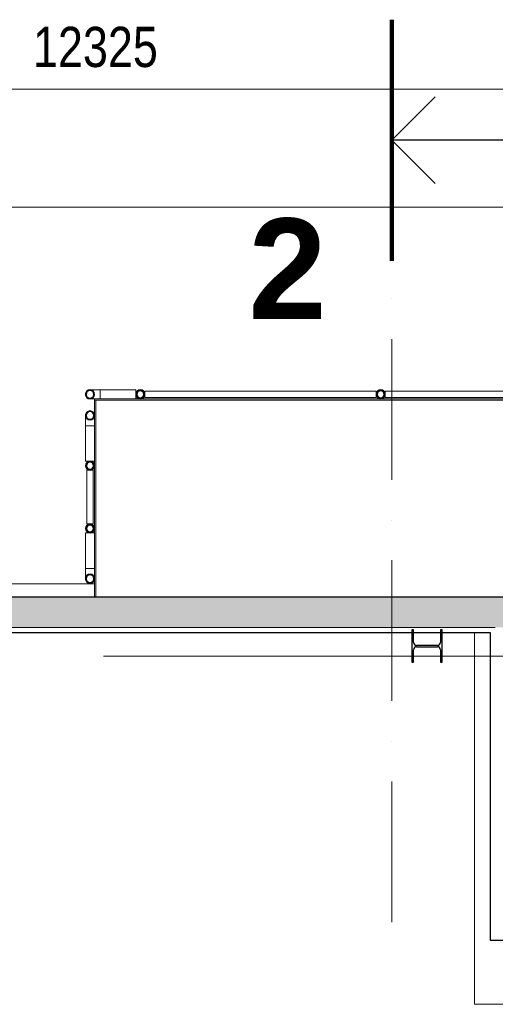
# Model space of a CAD drawing. Header units: millimetres. Extents: x 157133 to 260102, y -21587 to 34582.
# Tile 34 of 65: x 167398 to 169764, y 26758 to 31656. Entities that reach past the tile are written whole.
import ezdxf

# ---------------------------------------------------------------- set-up
doc = ezdxf.new("R2010")
doc.units = ezdxf.units.MM
for name, pattern in [('Osa', [2000, 1000, -500, 0, -500]), ('Čerchovaná 20mm', [3000, 2000, -500, 0, -500]), ('Čerchovaná řez', [1100, 700, -200, 0, -200])]:
    doc.linetypes.add(name, pattern=pattern)
for name, color, linetype, lineweight in [('CA_IMPORTY18', 8, 'Continuous', 9), ('CA_KOTY', 3, 'Continuous', 9), ('CA_KOTY-100', 3, 'Continuous', 9), ('CA_OSY', 5, 'Osa', 9), ('CA_POHHRA25', 7, 'Continuous', 13), ('CA_REZY', 1, 'Continuous', 25), ('CA_REZYZNACKY', 1, 'Continuous', 9), ('CA_SRAFY', 9, 'Continuous', 25)]:
    doc.layers.add(name, color=color, linetype=linetype, lineweight=lineweight)
doc.styles.add('Arial_4', font='arial.ttf', dxfattribs={"width": 0.8, "height": 200})
doc.styles.add('Arial_B', font='arialbd.ttf', dxfattribs={"height": 500})
doc.dimstyles.new('HP_Přímá_-_2_mm_Ariel_1-100_1', dxfattribs={"dimscale": 304.8, "dimtxt": 204.05188, "dimasz": 0.656168, "dimexe": 0.328084, "dimexo": 0.0625, "dimgap": 0.164042, "dimtad": 1, "dimdec": 0, "dimzin": 0, "dimdsep": 46, "dimtxsty": 'Arial_4', "dimblk1": 'OBLIQUE', "dimblk2": 'OBLIQUE', "dimsah": 1, "dimcen": 0.09, "dimazin": 0, "dimtfac": 1, "dimtdec": 4, "dimtix": 1, "dimtmove": 0, "dimatfit": 3, "dimfxl": 0.984252, "dimfxlon": 1, "dimtvp": 1, "dimtolj": 1, "dimtzin": 0, "dimarcsym": 2})

# ---------------------------------------------------------------- blocks, each defined once
blk = doc.blocks.new('ocelová kce final - 11542_003_OK-HALA_TaO-2_ET_AciS_2025-05-29_upr_dwg-2597525-PŮDORYS _8_000 _ vestavek V7')
at = {"layer": 'CA_IMPORTY18', "color": 57}
for p, q in [((167798.7, 29814.5), (167798.7, 29814.2)), ((167798.7, 29813), (167798.7, 29805.4)), ((167798.7, 29804.5), (167798.7, 29792.2)), ((167798.7, 29792.2), (167798.7, 29780)), ((167975.5, 29814.5), (167798.7, 29814.5)), ((167975.5, 29814.5), (167975.5, 29792.2)), ((167975.5, 29792.2), (167975.5, 29770)), ((169171.9, 29808.2), (168020, 29808.2)), ((168020, 29808.2), (168020, 29776.2)), ((169171.9, 29808.2), (169171.9, 29776.2)), ((170368.3, 29808.2), (169216.4, 29808.2)), ((169216.4, 29808.2), (169216.4, 29776.2)), ((167770, 29770), (171964.2, 29770)), ((167770, 29770), (167770, 29764)), ((167770, 29764), (171964.2, 29764)), ((167770, 28782.5), (167770, 29764)), ((167776, 29764), (167770, 29764)), ((167776, 28782.5), (167776, 29764)), ((167798.7, 29777.5), (167798.7, 29779.2)), ((167798.7, 29777.9), (167798.7, 29771.5)), ((167798.7, 29770.3), (167798.7, 29770)), ((167798.7, 29770), (167975.5, 29770)), ((168020, 29776.2), (169171.9, 29776.2)), ((169216.4, 29776.2), (170368.3, 29776.2)), ((167725.5, 29636.2), (167725.5, 29459.5)), ((167725.6, 29636.2), (167725.5, 29636.2)), ((167725.5, 29636.2), (167725.5, 29636.2)), ((167733.4, 29636.2), (167727, 29636.2)), ((167747.7, 29636.2), (167735.5, 29636.2)), ((167760, 29636.2), (167747.7, 29636.2)), ((167759.6, 29636.2), (167760.8, 29636.2)), ((167768.5, 29636.2), (167760.9, 29636.2)), ((167770, 29636.2), (167769.7, 29636.2)), ((167770, 29459.5), (167770, 29636.2)), ((167747.7, 29459.5), (167725.5, 29459.5)), ((167770, 29459.5), (167747.7, 29459.5)), ((167731.8, 29415), (167731.8, 29147.3)), ((167731.8, 29415), (167763.8, 29415)), ((167763.8, 29147.3), (167763.8, 29415)), ((167731.8, 29147.3), (167763.8, 29147.3)), ((167725.5, 29102.7), (167725.5, 28926)), ((167725.5, 29102.7), (167747.7, 29102.7)), ((167747.7, 29102.7), (167770, 29102.7)), ((167770, 28926), (167770, 29102.7)), ((167725.5, 28926), (167725.5, 28926)), ((167725.5, 28926), (167725.6, 28926)), ((167727, 28926), (167733.4, 28926)), ((167735.5, 28926), (167747.7, 28926)), ((167747.7, 28926), (167760, 28926)), ((167760.8, 28926), (167758.9, 28926)), ((167760.9, 28926), (167768.5, 28926)), ((167769.7, 28926), (167770, 28926)), ((169660, 26758), (169660, 28607.5)), ((170670, 26758), (169660, 26758))]:
    blk.add_line(p, q, dxfattribs=at)
at = {"layer": 'CA_IMPORTY18', "color": 57, "flags": 128}
for points in [[(167725.5, 29792.2), (167725.5, 29793.1), (167725.6, 29794), (167725.7, 29794.9), (167725.8, 29795.8), (167725.9, 29796.7), (167726.1, 29797.5), (167726.4, 29798.4), (167726.6, 29799.2), (167726.9, 29800.1), (167727.3, 29800.9), (167727.6, 29801.7), (167728, 29802.5), (167728.4, 29803.3), (167728.9, 29804.1), (167729.4, 29804.8), (167729.9, 29805.5), (167730.4, 29806.2), (167731, 29806.9), (167731.6, 29807.6), (167732.2, 29808.2), (167732.9, 29808.8), (167733.6, 29809.4), (167734.3, 29810), (167735, 29810.5), (167735.7, 29811), (167736.5, 29811.4), (167737.3, 29811.9), (167738.1, 29812.3), (167738.9, 29812.6), (167739.7, 29813), (167740.5, 29813.3), (167741.4, 29813.6), (167742.2, 29813.8), (167743.1, 29814), (167744, 29814.2), (167744.8, 29814.3), (167745.7, 29814.4), (167746.6, 29814.5), (167747.5, 29814.5), (167747.7, 29814.5)], [(167747.7, 29770), (167746.9, 29770), (167746, 29770.1), (167745.1, 29770.2), (167744.2, 29770.3), (167743.3, 29770.4), (167742.5, 29770.6), (167741.6, 29770.9), (167740.8, 29771.1), (167739.9, 29771.4), (167739.1, 29771.8), (167738.3, 29772.1), (167737.5, 29772.5), (167736.7, 29772.9), (167735.9, 29773.4), (167735.2, 29773.9), (167734.5, 29774.4), (167733.8, 29774.9), (167733.1, 29775.5), (167732.4, 29776.1), (167731.8, 29776.7), (167731.2, 29777.4), (167730.6, 29778.1), (167730, 29778.8), (167729.5, 29779.5), (167729, 29780.2), (167728.6, 29781), (167728.1, 29781.8), (167727.7, 29782.6), (167727.4, 29783.4), (167727, 29784.2), (167726.7, 29785), (167726.4, 29785.9), (167726.2, 29786.7), (167726, 29787.6), (167725.8, 29788.5), (167725.7, 29789.3), (167725.6, 29790.2), (167725.5, 29791.1), (167725.5, 29792), (167725.5, 29792.2)], [(167747.7, 29814.5), (167747.8, 29814.5), (167747.9, 29814.5), (167748.1, 29814.5), (167748.4, 29814.5), (167748.8, 29814.5), (167749.2, 29814.5), (167749.7, 29814.5), (167750.3, 29814.5), (167751, 29814.5), (167751.8, 29814.5), (167752.6, 29814.5), (167753.5, 29814.5), (167754.5, 29814.5), (167755.5, 29814.5), (167756.7, 29814.5), (167757.8, 29814.5), (167759.1, 29814.5), (167760.4, 29814.5), (167761.8, 29814.5), (167763.2, 29814.5), (167764.7, 29814.5), (167766.3, 29814.5), (167767.9, 29814.5), (167769.5, 29814.5), (167771.2, 29814.5), (167772.9, 29814.5), (167774.7, 29814.5), (167776.5, 29814.5), (167778.4, 29814.5), (167780.3, 29814.5), (167782.2, 29814.5), (167784.1, 29814.5), (167786.1, 29814.5), (167788.1, 29814.5), (167790.1, 29814.5), (167792.1, 29814.5), (167794.1, 29814.5), (167796.2, 29814.5), (167798.2, 29814.5), (167798.7, 29814.5)], [(167767.1, 29792.2), (167767.1, 29793), (167767, 29793.8), (167767, 29794.6), (167766.9, 29795.3), (167766.7, 29796.1), (167766.5, 29796.8), (167766.3, 29797.6), (167766.1, 29798.3), (167765.9, 29799.1), (167765.6, 29799.8), (167765.3, 29800.5), (167764.9, 29801.2), (167764.5, 29801.9), (167764.1, 29802.5), (167763.7, 29803.2), (167763.3, 29803.8), (167762.8, 29804.4), (167762.3, 29805), (167761.8, 29805.6), (167761.2, 29806.1), (167760.7, 29806.7), (167760.1, 29807.2), (167759.5, 29807.6), (167758.8, 29808.1), (167758.2, 29808.5), (167757.5, 29808.9), (167756.9, 29809.3), (167756.2, 29809.7), (167755.5, 29810), (167754.8, 29810.3), (167754, 29810.6), (167753.3, 29810.8), (167752.6, 29811), (167751.8, 29811.2), (167751, 29811.3), (167750.3, 29811.4), (167749.5, 29811.5), (167748.7, 29811.6), (167748, 29811.6), (167747.7, 29811.6)], [(167747.7, 29772.9), (167748.5, 29772.9), (167749.3, 29773), (167750.1, 29773), (167750.8, 29773.1), (167751.6, 29773.3), (167752.3, 29773.5), (167753.1, 29773.7), (167753.8, 29773.9), (167754.6, 29774.1), (167755.3, 29774.4), (167756, 29774.7), (167756.7, 29775.1), (167757.4, 29775.5), (167758, 29775.9), (167758.7, 29776.3), (167759.3, 29776.7), (167759.9, 29777.2), (167760.5, 29777.7), (167761.1, 29778.2), (167761.6, 29778.8), (167762.2, 29779.3), (167762.7, 29779.9), (167763.1, 29780.5), (167763.6, 29781.2), (167764, 29781.8), (167764.4, 29782.5), (167764.8, 29783.1), (167765.2, 29783.8), (167765.5, 29784.5), (167765.8, 29785.2), (167766.1, 29786), (167766.3, 29786.7), (167766.5, 29787.4), (167766.7, 29788.2), (167766.8, 29789), (167766.9, 29789.7), (167767, 29790.5), (167767.1, 29791.3), (167767.1, 29792), (167767.1, 29792.2)], [(167798.7, 29770), (167796.7, 29770), (167794.7, 29770), (167792.6, 29770), (167790.6, 29770), (167788.6, 29770), (167786.6, 29770), (167784.7, 29770), (167782.7, 29770), (167780.8, 29770), (167778.9, 29770), (167777, 29770), (167775.2, 29770), (167773.4, 29770), (167771.7, 29770), (167770, 29770), (167768.3, 29770), (167766.7, 29770), (167765.1, 29770), (167763.6, 29770), (167762.2, 29770), (167760.8, 29770), (167759.4, 29770), (167758.2, 29770), (167757, 29770), (167755.8, 29770), (167754.8, 29770), (167753.8, 29770), (167752.8, 29770), (167752, 29770), (167751.2, 29770), (167750.5, 29770), (167749.9, 29770), (167749.3, 29770), (167748.9, 29770), (167748.5, 29770), (167748.2, 29770), (167748, 29770), (167747.8, 29770), (167747.8, 29770), (167747.7, 29770)], [(167725.5, 29687.2), (167725.5, 29688.1), (167725.6, 29689), (167725.7, 29689.9), (167725.8, 29690.8), (167725.9, 29691.7), (167726.1, 29692.5), (167726.4, 29693.4), (167726.6, 29694.2), (167726.9, 29695.1), (167727.3, 29695.9), (167727.6, 29696.7), (167728, 29697.5), (167728.4, 29698.3), (167728.9, 29699.1), (167729.4, 29699.8), (167729.9, 29700.5), (167730.4, 29701.2), (167731, 29701.9), (167731.6, 29702.6), (167732.2, 29703.2), (167732.9, 29703.8), (167733.6, 29704.4), (167734.3, 29705), (167735, 29705.5), (167735.7, 29706), (167736.5, 29706.4), (167737.3, 29706.9), (167738.1, 29707.3), (167738.9, 29707.6), (167739.7, 29708), (167740.5, 29708.3), (167741.4, 29708.6), (167742.2, 29708.8), (167743.1, 29709), (167744, 29709.2), (167744.8, 29709.3), (167745.7, 29709.4), (167746.6, 29709.5), (167747.5, 29709.5), (167747.7, 29709.5)], [(167725.5, 29636.2), (167725.5, 29638.3), (167725.5, 29640.3), (167725.5, 29642.4), (167725.5, 29644.4), (167725.5, 29646.4), (167725.5, 29648.4), (167725.5, 29650.3), (167725.5, 29652.3), (167725.5, 29654.2), (167725.5, 29656.1), (167725.5, 29658), (167725.5, 29659.8), (167725.5, 29661.6), (167725.5, 29663.3), (167725.5, 29665), (167725.5, 29666.7), (167725.5, 29668.3), (167725.5, 29669.9), (167725.5, 29671.4), (167725.5, 29672.8), (167725.5, 29674.2), (167725.5, 29675.6), (167725.5, 29676.8), (167725.5, 29678), (167725.5, 29679.2), (167725.5, 29680.2), (167725.5, 29681.2), (167725.5, 29682.2), (167725.5, 29683), (167725.5, 29683.8), (167725.5, 29684.5), (167725.5, 29685.1), (167725.5, 29685.7), (167725.5, 29686.1), (167725.5, 29686.5), (167725.5, 29686.8), (167725.5, 29687), (167725.5, 29687.2), (167725.5, 29687.2), (167725.5, 29687.2)], [(167728.4, 29687.2), (167728.4, 29686.5), (167728.5, 29685.7), (167728.5, 29684.9), (167728.6, 29684.2), (167728.8, 29683.4), (167729, 29682.7), (167729.2, 29681.9), (167729.4, 29681.2), (167729.6, 29680.4), (167729.9, 29679.7), (167730.2, 29679), (167730.6, 29678.3), (167731, 29677.6), (167731.4, 29677), (167731.8, 29676.3), (167732.2, 29675.7), (167732.7, 29675.1), (167733.2, 29674.5), (167733.7, 29673.9), (167734.3, 29673.4), (167734.8, 29672.8), (167735.4, 29672.3), (167736, 29671.9), (167736.7, 29671.4), (167737.3, 29671), (167738, 29670.6), (167738.6, 29670.2), (167739.3, 29669.8), (167740, 29669.5), (167740.7, 29669.2), (167741.5, 29668.9), (167742.2, 29668.7), (167742.9, 29668.5), (167743.7, 29668.3), (167744.5, 29668.2), (167745.2, 29668.1), (167746, 29668), (167746.8, 29667.9), (167747.5, 29667.9), (167747.7, 29667.9)], [(167747.7, 29709.5), (167748.6, 29709.5), (167749.5, 29709.4), (167750.4, 29709.3), (167751.3, 29709.2), (167752.2, 29709.1), (167753, 29708.9), (167753.9, 29708.6), (167754.7, 29708.4), (167755.6, 29708.1), (167756.4, 29707.7), (167757.2, 29707.4), (167758, 29707), (167758.8, 29706.6), (167759.6, 29706.1), (167760.3, 29705.6), (167761, 29705.1), (167761.7, 29704.6), (167762.4, 29704), (167763.1, 29703.4), (167763.7, 29702.8), (167764.3, 29702.1), (167764.9, 29701.4), (167765.5, 29700.7), (167766, 29700), (167766.5, 29699.3), (167766.9, 29698.5), (167767.4, 29697.7), (167767.8, 29696.9), (167768.1, 29696.1), (167768.5, 29695.3), (167768.8, 29694.5), (167769.1, 29693.6), (167769.3, 29692.8), (167769.5, 29691.9), (167769.7, 29691), (167769.8, 29690.2), (167769.9, 29689.3), (167770, 29688.4), (167770, 29687.5), (167770, 29687.2)], [(167747.7, 29667.9), (167748.5, 29667.9), (167749.3, 29668), (167750.1, 29668), (167750.8, 29668.1), (167751.6, 29668.3), (167752.3, 29668.5), (167753.1, 29668.7), (167753.8, 29668.9), (167754.6, 29669.1), (167755.3, 29669.4), (167756, 29669.7), (167756.7, 29670.1), (167757.4, 29670.5), (167758, 29670.9), (167758.7, 29671.3), (167759.3, 29671.7), (167759.9, 29672.2), (167760.5, 29672.7), (167761.1, 29673.2), (167761.6, 29673.8), (167762.2, 29674.3), (167762.7, 29674.9), (167763.1, 29675.5), (167763.6, 29676.2), (167764, 29676.8), (167764.4, 29677.5), (167764.8, 29678.1), (167765.2, 29678.8), (167765.5, 29679.5), (167765.8, 29680.2), (167766.1, 29681), (167766.3, 29681.7), (167766.5, 29682.4), (167766.7, 29683.2), (167766.8, 29684), (167766.9, 29684.7), (167767, 29685.5), (167767.1, 29686.3), (167767.1, 29687), (167767.1, 29687.2)], [(167770, 29687.2), (167770, 29687.2), (167770, 29687.1), (167770, 29686.9), (167770, 29686.6), (167770, 29686.2), (167770, 29685.8), (167770, 29685.3), (167770, 29684.7), (167770, 29684), (167770, 29683.2), (167770, 29682.4), (167770, 29681.5), (167770, 29680.5), (167770, 29679.5), (167770, 29678.3), (167770, 29677.2), (167770, 29675.9), (167770, 29674.6), (167770, 29673.2), (167770, 29671.8), (167770, 29670.3), (167770, 29668.7), (167770, 29667.1), (167770, 29665.5), (167770, 29663.8), (167770, 29662.1), (167770, 29660.3), (167770, 29658.5), (167770, 29656.6), (167770, 29654.7), (167770, 29652.8), (167770, 29650.9), (167770, 29648.9), (167770, 29646.9), (167770, 29644.9), (167770, 29642.9), (167770, 29640.9), (167770, 29638.8), (167770, 29636.8), (167770, 29636.2)], [(167725.5, 28875), (167725.5, 28875), (167725.5, 28875.2), (167725.5, 28875.4), (167725.5, 28875.7), (167725.5, 28876), (167725.5, 28876.5), (167725.5, 28877), (167725.5, 28877.6), (167725.5, 28878.3), (167725.5, 28879), (167725.5, 28879.9), (167725.5, 28880.8), (167725.5, 28881.7), (167725.5, 28882.8), (167725.5, 28883.9), (167725.5, 28885.1), (167725.5, 28886.3), (167725.5, 28887.7), (167725.5, 28889), (167725.5, 28890.5), (167725.5, 28892), (167725.5, 28893.5), (167725.5, 28895.1), (167725.5, 28896.8), (167725.5, 28898.4), (167725.5, 28900.2), (167725.5, 28902), (167725.5, 28903.8), (167725.5, 28905.6), (167725.5, 28907.5), (167725.5, 28909.4), (167725.5, 28911.4), (167725.5, 28913.3), (167725.5, 28915.3), (167725.5, 28917.3), (167725.5, 28919.3), (167725.5, 28921.4), (167725.5, 28923.4), (167725.5, 28925.4), (167725.5, 28926)], [(167770, 28926), (167770, 28924), (167770, 28921.9), (167770, 28919.9), (167770, 28917.9), (167770, 28915.9), (167770, 28913.9), (167770, 28911.9), (167770, 28910), (167770, 28908), (167770, 28906.1), (167770, 28904.3), (167770, 28902.4), (167770, 28900.7), (167770, 28898.9), (167770, 28897.2), (167770, 28895.5), (167770, 28893.9), (167770, 28892.4), (167770, 28890.9), (167770, 28889.4), (167770, 28888), (167770, 28886.7), (167770, 28885.4), (167770, 28884.2), (167770, 28883.1), (167770, 28882), (167770, 28881), (167770, 28880.1), (167770, 28879.2), (167770, 28878.5), (167770, 28877.8), (167770, 28877.1), (167770, 28876.6), (167770, 28876.1), (167770, 28875.7), (167770, 28875.4), (167770, 28875.2), (167770, 28875.1), (167770, 28875), (167770, 28875)], [(167747.7, 28852.8), (167746.9, 28852.8), (167746, 28852.8), (167745.1, 28852.9), (167744.2, 28853), (167743.3, 28853.2), (167742.5, 28853.4), (167741.6, 28853.6), (167740.8, 28853.9), (167739.9, 28854.2), (167739.1, 28854.5), (167738.3, 28854.9), (167737.5, 28855.3), (167736.7, 28855.7), (167735.9, 28856.1), (167735.2, 28856.6), (167734.5, 28857.2), (167733.8, 28857.7), (167733.1, 28858.3), (167732.4, 28858.9), (167731.8, 28859.5), (167731.2, 28860.1), (167730.6, 28860.8), (167730, 28861.5), (167729.5, 28862.2), (167729, 28863), (167728.6, 28863.7), (167728.1, 28864.5), (167727.7, 28865.3), (167727.4, 28866.1), (167727, 28866.9), (167726.7, 28867.8), (167726.4, 28868.6), (167726.2, 28869.5), (167726, 28870.3), (167725.8, 28871.2), (167725.7, 28872.1), (167725.6, 28873), (167725.5, 28873.9), (167725.5, 28874.8), (167725.5, 28875)], [(167747.7, 28894.4), (167747, 28894.3), (167746.2, 28894.3), (167745.4, 28894.2), (167744.7, 28894.1), (167743.9, 28894), (167743.2, 28893.8), (167742.4, 28893.6), (167741.7, 28893.4), (167740.9, 28893.1), (167740.2, 28892.8), (167739.5, 28892.5), (167738.8, 28892.2), (167738.1, 28891.8), (167737.5, 28891.4), (167736.8, 28891), (167736.2, 28890.5), (167735.6, 28890), (167735, 28889.5), (167734.4, 28889), (167733.9, 28888.5), (167733.3, 28887.9), (167732.8, 28887.3), (167732.4, 28886.7), (167731.9, 28886.1), (167731.5, 28885.5), (167731.1, 28884.8), (167730.7, 28884.1), (167730.3, 28883.4), (167730, 28882.7), (167729.7, 28882), (167729.4, 28881.3), (167729.2, 28880.5), (167729, 28879.8), (167728.8, 28879), (167728.7, 28878.3), (167728.6, 28877.5), (167728.5, 28876.8), (167728.4, 28876), (167728.4, 28875.2), (167728.4, 28875)], [(167767.1, 28875), (167767.1, 28875.8), (167767, 28876.5), (167767, 28877.3), (167766.9, 28878.1), (167766.7, 28878.8), (167766.5, 28879.6), (167766.3, 28880.3), (167766.1, 28881.1), (167765.9, 28881.8), (167765.6, 28882.5), (167765.3, 28883.2), (167764.9, 28883.9), (167764.5, 28884.6), (167764.1, 28885.3), (167763.7, 28885.9), (167763.3, 28886.6), (167762.8, 28887.2), (167762.3, 28887.8), (167761.8, 28888.3), (167761.2, 28888.9), (167760.7, 28889.4), (167760.1, 28889.9), (167759.5, 28890.4), (167758.8, 28890.9), (167758.2, 28891.3), (167757.5, 28891.7), (167756.9, 28892.1), (167756.2, 28892.4), (167755.5, 28892.7), (167754.8, 28893), (167754, 28893.3), (167753.3, 28893.5), (167752.6, 28893.7), (167751.8, 28893.9), (167751, 28894.1), (167750.3, 28894.2), (167749.5, 28894.3), (167748.7, 28894.3), (167748, 28894.3), (167747.7, 28894.4)], [(167770, 28875), (167770, 28874.1), (167769.9, 28873.2), (167769.8, 28872.3), (167769.7, 28871.5), (167769.6, 28870.6), (167769.4, 28869.7), (167769.1, 28868.9), (167768.9, 28868), (167768.6, 28867.2), (167768.2, 28866.3), (167767.9, 28865.5), (167767.5, 28864.7), (167767.1, 28863.9), (167766.6, 28863.2), (167766.1, 28862.4), (167765.6, 28861.7), (167765.1, 28861), (167764.5, 28860.3), (167763.9, 28859.7), (167763.3, 28859), (167762.6, 28858.4), (167761.9, 28857.9), (167761.2, 28857.3), (167760.5, 28856.8), (167759.8, 28856.3), (167759, 28855.8), (167758.2, 28855.4), (167757.4, 28855), (167756.6, 28854.6), (167755.8, 28854.3), (167755, 28854), (167754.1, 28853.7), (167753.3, 28853.4), (167752.4, 28853.2), (167751.5, 28853.1), (167750.7, 28852.9), (167749.8, 28852.8), (167748.9, 28852.8), (167748, 28852.8), (167747.7, 28852.8)]]:
    blk.add_lwpolyline(points, dxfattribs=at)
at = {"layer": 'CA_IMPORTY18', "color": 57}
for centre, radius, start, end in [((167747.7, 29792.2), 22.2, 360, 180), ((167747.7, 29792.2), 22.3, 180, 0), ((167747.7, 29792.2), 19.3, 360, 180), ((167747.7, 29792.2), 19.3, 180, 0), ((167747.7, 29687.2), 22.2, 90, 270), ((167747.7, 29687.2), 19.3, 90, 270), ((167747.7, 29687.2), 22.3, 293.3541, 90), ((167747.7, 29687.2), 19.4, 270, 90), ((167747.7, 29687.2), 22.2, 270, 290), ((167747.7, 28875), 22.3, 90, 270), ((167747.7, 28875), 19.3, 90, 270), ((167747.7, 28875), 22.2, 270, 90), ((167747.7, 28875), 19.4, 270, 90)]:
    blk.add_arc(centre, radius, start, end, dxfattribs=at)
at = {"layer": 'CA_REZY'}
for p, q in [((169357, 28620), (169348, 28620)), ((169348, 28620), (169348, 28460)), ((169357, 28558), (169357, 28620)), ((169500, 28620), (169491, 28620)), ((169491, 28620), (169491, 28558)), ((169500, 28460), (169500, 28620)), ((169357, 28460), (169357, 28522)), ((169476, 28543), (169372, 28543)), ((169372, 28537), (169476, 28537)), ((169491, 28522), (169491, 28460)), ((169348, 28460), (169357, 28460)), ((169491, 28460), (169500, 28460))]:
    blk.add_line(p, q, dxfattribs=at)
for centre, radius, start, end in [((167747.7, 29792.2), 22.2, 0, 180), ((167747.7, 29792.2), 22.2, 180, 0), ((167747.7, 29792.2), 19.3, 0, 180), ((167747.7, 29792.2), 19.4, 180, 0), ((167997.8, 29792.2), 22.2, 0, 180), ((167997.8, 29792.2), 22.2, 180, 0), ((167997.8, 29792.2), 17.2, 0, 180), ((167997.8, 29792.2), 17.2, 180, 0), ((169194.2, 29792.2), 22.2, 0, 180), ((169194.2, 29792.2), 22.2, 180, 0), ((169194.2, 29792.2), 17.2, 0, 180), ((169194.2, 29792.2), 17.2, 180, 0), ((167747.7, 29687.2), 22.2, 90, 270), ((167747.7, 29687.2), 19.3, 90, 270), ((167747.7, 29687.2), 22.2, 270, 90), ((167747.7, 29687.2), 19.4, 270, 90), ((167747.7, 29437.2), 22.2, 90, 270), ((167747.7, 29437.2), 17.2, 90, 270), ((167747.7, 29437.2), 22.2, 270, 90), ((167747.7, 29437.2), 17.2, 270, 90), ((167747.7, 29125), 22.2, 90, 270), ((167747.7, 29125), 22.2, 270, 90), ((167747.7, 29125), 17.2, 90, 270), ((167747.7, 29125), 17.2, 270, 90), ((167747.7, 28875), 22.2, 90, 270), ((167747.7, 28875), 19.3, 90, 270), ((167747.7, 28875), 22.2, 270, 90), ((167747.7, 28875), 19.4, 270, 90), ((169372, 28558), 15, 180, 270), ((169476, 28558), 15, 270, 0), ((169372, 28522), 15, 90, 180), ((169476, 28522), 15, 0, 90)]:
    blk.add_arc(centre, radius, start, end, dxfattribs=at)
blk = doc.blocks.new('ocelová kce final - ocelová kce final-2597615-PŮDORYS _8_000 _ vestavek V7')
blk.add_blockref('ocelová kce final - 11542_003_OK-HALA_TaO-2_ET_AciS_2025-05-29_upr_dwg-2597525-PŮDORYS _8_000 _ vestavek V7', (0, 0))
blk = doc.blocks.new('Řez - HP_rez-422275-PŮDORYS _8_000 _ vestavek V7')
at = {"layer": 'CA_REZYZNACKY', "lineweight": 100}
blk.add_line((-12, 0), (0, 0), dxfattribs=at)
at = {"layer": 'CA_REZYZNACKY', "lineweight": 25}
for p, q in [((-6, 0), (-8.155, -2.155)), ((-6, 0), (-3.845, -2.155)), ((-6, -7.821), (-6, 0))]:
    blk.add_line(p, q, dxfattribs=at)
blk = doc.blocks.new('DIMBLOCK49-PŮDORYS _8_000 _ vestavek V7')
at = {"layer": 'CA_KOTY-100'}
for p, q in [((161607.5, 30723.7), (161707.5, 30823.7)), ((161607.5, 30723.7), (161607.5, 30823.7)), ((169914, 30723.7), (170014, 30823.7)), ((169914, 30723.7), (169914, 30823.7)), ((161607.5, 30723.7), (161507.5, 30623.7)), ((161607.5, 30723.7), (169914, 30723.7)), ((161607.5, 30723.7), (161607.5, 30423.7)), ((169914, 30723.7), (169814, 30623.7)), ((169914, 30723.7), (169914, 30423.7))]:
    blk.add_line(p, q, dxfattribs=at)
at = {"layer": 'CA_KOTY-100', "color": 0, "insert": (165515.9, 31033.4), "char_height": 200, "width": 587.669, "attachment_point": 1, "line_spacing_factor": 0.941778, "style": 'Arial_4'}
blk.add_mtext('8307', dxfattribs=at)
blk = doc.blocks.new('_Oblique')
at = {"color": 0, "linetype": 'ByBlock', "lineweight": -2}
blk.add_line((-0.5, -0.5), (0.5, 0.5), dxfattribs=at)
blk = doc.blocks.new('DIMBLOCK51-PŮDORYS _8_000 _ vestavek V7')
at = {"layer": 'CA_KOTY-100'}
for p, q in [((161607.5, 31310.8), (161707.5, 31410.8)), ((161607.5, 31310.8), (161607.5, 31410.8)), ((173932.5, 31310.8), (174032.5, 31410.8)), ((173932.5, 31310.8), (173932.5, 31410.8)), ((161607.5, 31310.8), (161507.5, 31210.8)), ((161607.5, 31310.8), (173932.5, 31310.8)), ((161607.5, 31310.8), (161607.5, 31010.8)), ((173932.5, 31310.8), (173832.5, 31210.8)), ((173932.5, 31310.8), (173932.5, 31010.8))]:
    blk.add_line(p, q, dxfattribs=at)
at = {"layer": 'CA_KOTY-100', "color": 0, "insert": (167463.9, 31620.4), "char_height": 200, "width": 734.587, "attachment_point": 1, "line_spacing_factor": 0.941778, "style": 'Arial_4'}
blk.add_mtext('12325', dxfattribs=at)

msp = doc.modelspace()

# ---------------------------------------------------------------- hatches: boundary and pattern name
at = {"layer": 'CA_SRAFY', "lineweight": 9}
h = msp.add_hatch(dxfattribs=at)
h.set_pattern_fill('FP_8', color=256, angle=161.57, style=0, pattern_type=2)
h.set_pattern_definition([(161.57, (165853.33, 28612.58), (-40.64254, -0.003194), [6.096, -283.058, 32.106, 0]), (18.43, (165843.17, 28612.58), (-40.64254, 0.003194), [6.096, -283.058, 31.648, 0]), (108.43, (165853.33, 28612.58), (20.31297, -101.608582), [96.368, -224.892]), (71.57, (165843.17, 28612.58), (20.31297, 101.608582), [96.368, -224.892])])
h.paths.add_polyline_path([(169450.5, 28632.5), (169914, 28632.5), (169914, 28782.5), (161757.5, 28782.5), (161757.5, 28632.5), (169388.9, 28632.5)])

# ---------------------------------------------------------------- linework, layer by layer
at = {"layer": 'CA_OSY', "linetype": 'Čerchovaná 20mm'}
msp.add_line((158814.6, 28489.9), (178168.3, 28489.9), dxfattribs=at)
at = {"layer": 'CA_POHHRA25'}
for p, q in [((161540, 28850), (167770, 28850)), ((169764, 28632.5), (161757.5, 28632.5))]:
    msp.add_line(p, q, dxfattribs=at)
at = {"layer": 'CA_REZY'}
for p, q in [((169914, 28782.5), (161607.5, 28782.5)), ((161782.5, 28607.5), (169739, 28607.5)), ((169739, 28607.5), (169739, 27077.5)), ((169739, 27077.5), (173757.5, 27077.5))]:
    msp.add_line(p, q, dxfattribs=at)
at = {"layer": 'CA_REZYZNACKY', "linetype": 'Čerchovaná řez'}
msp.add_line((169249.4, 27166.8), (169249.4, 30455.9), dxfattribs=at)

# ---------------------------------------------------------------- block references
at = {"layer": 'CA_IMPORTY18', "color": 57}
msp.add_blockref('ocelová kce final - ocelová kce final-2597615-PŮDORYS _8_000 _ vestavek V7', (0, 0), dxfattribs=at)
at = {"layer": 'CA_REZYZNACKY', "lineweight": 100, "extrusion": (0, 0, -1), "xscale": 99.99999999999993, "yscale": 99.99999999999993, "zscale": 99.99999999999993, "rotation": 270.0000000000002}
msp.add_blockref('Řez - HP_rez-422275-PŮDORYS _8_000 _ vestavek V7', (-169249.4, 30455.9), dxfattribs=at)

# ---------------------------------------------------------------- texts
at = {"layer": 'CA_REZYZNACKY', "insert": (168536.2, 30666.9), "char_height": 500, "width": 481.012, "attachment_point": 1, "style": 'Arial_B'}
msp.add_mtext('\\fArial|b1|i0|c238|p34|;2', dxfattribs=at)

# ---------------------------------------------------------------- dimensions: what is measured, and where the dimension line sits
at = {"layer": 'CA_KOTY'}
for base, p1, p2, override, picture, middle in [((173932.5, 31310.8), (161607.5, 31010.8), (173932.5, 31010.8), {"dimpost": '<>', "dimfxl": 12324.959596}, 'DIMBLOCK51-PŮDORYS _8_000 _ vestavek V7', (167770, 31463)), ((169914, 30723.71137), (161607.5, 30423.71137), (169914, 30423.71137), {"dimpost": '<>', "dimfxl": 8306.5}, 'DIMBLOCK49-PŮDORYS _8_000 _ vestavek V7', (165760.75, 30875.894181))]:
    dim = msp.add_linear_dim(base=base, p1=p1, p2=p2, dimstyle='HP_Přímá_-_2_mm_Ariel_1-100_1', override=override, dxfattribs=at)
    dim.commit()
    dim.dimension.update_dxf_attribs({"geometry": picture, "text_midpoint": middle})

doc.saveas('drawing.dxf')
